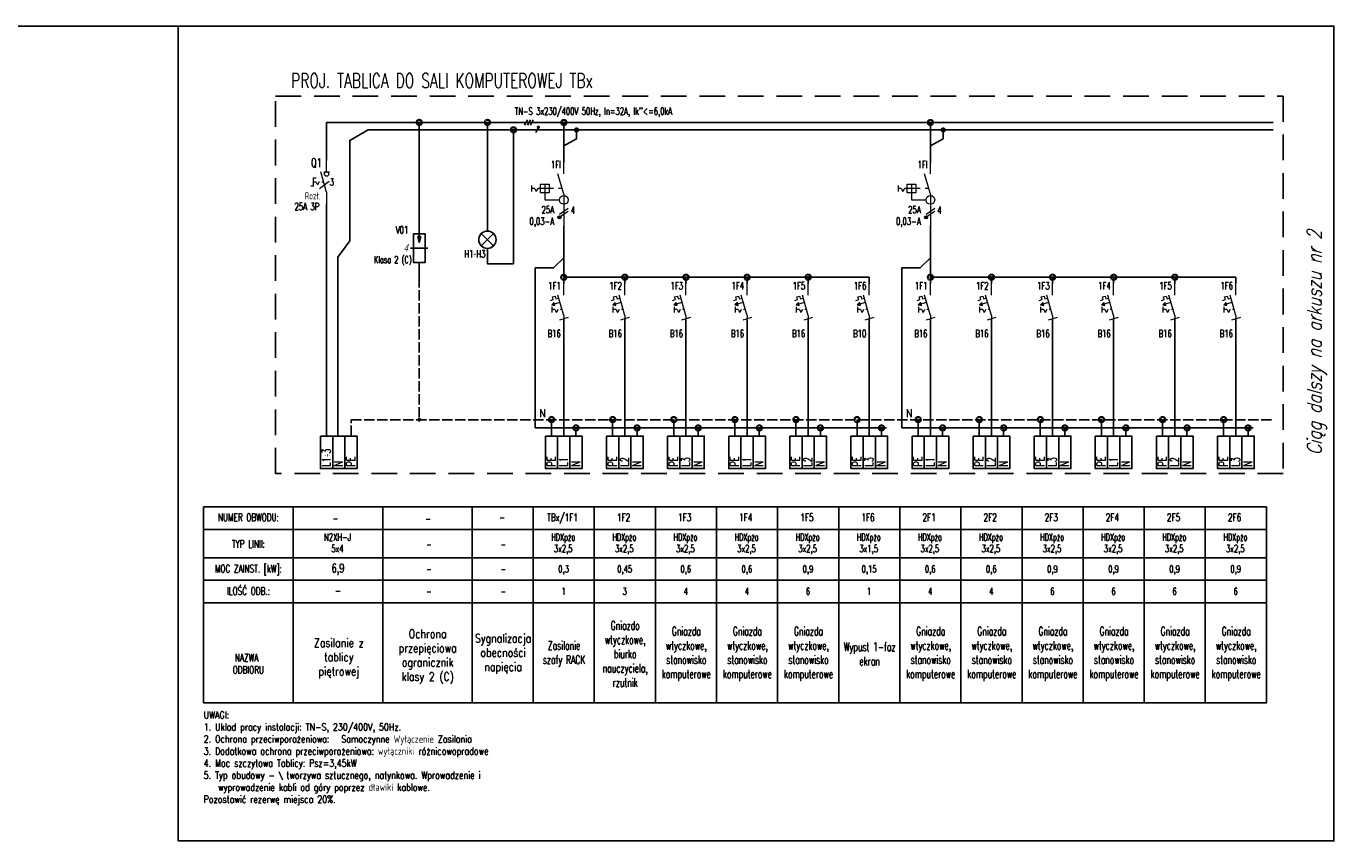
# Model space of a CAD drawing. Header units: millimetres. Extents: x -1290 to 1795, y -4192 to -1311.
# Tile 4 of 256: x -59 to 394, y -3466 to -3184. Entities that reach past the tile are written whole.
import ezdxf
from ezdxf.enums import TextEntityAlignment as Align

# ---------------------------------------------------------------- set-up
doc = ezdxf.new("R2010")
doc.units = ezdxf.units.MM
for name, pattern in [('ACAD_ISO02W100', [15, 12, -3]), ('ACAD_ISO03W100', [30, 12, -18]), ('DASHED', [19.05, 12.7, -6.35]), ('REDNIA', [0])]:
    doc.linetypes.add(name, pattern=pattern)
for name, color, linetype in [('A4_TABELKA', 255, 'Continuous'), ('L', 1, 'Continuous'), ('N', 3, 'Continuous'), ('PE', 9, 'Continuous'), ('SCHEMAT', 3, 'Continuous'), ('Symbole', 3, 'Continuous'), ('Tekst', 7, 'Continuous')]:
    doc.layers.add(name, color=color, linetype=linetype)
doc.layers.add('SCHEMAT_PROJ', color=1, linetype='Continuous', lineweight=9)
doc.styles.add('ROMANS', font='romans.shx', dxfattribs={"width": 0.8})
doc.styles.get("Standard").update_dxf_attribs({"font": 'ARIALN.TTF', "width": 0.8})

# ---------------------------------------------------------------- blocks, each defined once
blk = doc.blocks.new('ROZL3B')
for p, q in [((0, -4), (0, 0)), ((0, -11), (-2, -4)), ((-1, -4), (1, -4)), ((0, -11), (0, -15))]:
    blk.add_line(p, q)
at = {"color": 7}
for p, q in [((-4.53, -8.89), (-5.47, -8.89)), ((-4.53, -8.93), (-4.53, -6.08)), ((-4.53, -6.08), (-3.59, -6.08)), ((-3.61, -7.5), (-4.53, -7.5)), ((-3.61, -7.5), (-3.13, -8.47)), ((-2.64, -7.5), (-3.13, -8.47)), ((-2.41, -9.75), (0.92, -7.19))]:
    blk.add_line(p, q, dxfattribs=at)
at = {"color": 7, "linetype": 'ACAD_ISO03W100', "ltscale": 0.05}
blk.add_line((-1, -7.5), (-2.64, -7.5), dxfattribs=at)
blk.add_circle((0, -4.75), 0.75)
at = {"color": 7, "linetype": 'Continuous', "style": 'ROMANS', "width": 0.7}
blk.add_text('3', height=2.5, dxfattribs=at).set_placement((1.05, -8.74))
at = {"color": 3, "linetype": 'ACAD_ISO03W100', "style": 'ROMANS', "width": 0.7, "flags": 4}
for tag, p in [('NR_APARATU', (-10, 3)), ('TYP_APARATU1', (-10, -2.5)), ('TYP_APARATU2', (-10, -6))]:
    blk.add_attdef(tag, p, '', height=2.5, dxfattribs=at)
blk = doc.blocks.new('Żarówka')
at = {"layer": 'Symbole'}
for p, q in [((0, -2), (0, 0)), ((-2.12, -7.12), (2.12, -2.88)), ((-2.12, -2.88), (2.12, -7.12))]:
    blk.add_line(p, q, dxfattribs=at)
blk.add_circle((0, -5), 3, dxfattribs=at)
blk = doc.blocks.new('Ochronnik przepięciowy')
at = {"layer": 'Symbole'}
for p, q in [((0, -8), (0, 0)), ((0, -8), (-0.5, -6)), ((-0.5, -6), (0.5, -6)), ((-0.44, -6.25), (0.44, -6.25)), ((-0.38, -6.5), (0.38, -6.5)), ((-0.31, -6.75), (0.31, -6.75)), ((-0.25, -7), (0.25, -7)), ((-0.19, -7.25), (0.19, -7.25)), ((-0.12, -7.5), (0.12, -7.5)), ((0, -8), (0.5, -6)), ((0, -15), (0, -20))]:
    blk.add_line(p, q, dxfattribs=at)
at = {"layer": 'Symbole', "color": 5}
blk.add_line((-3, -10), (3, -10), dxfattribs=at)
at = {"layer": 'Symbole'}
blk.add_lwpolyline([(-2, -5), (2, -5), (2, -15), (-2, -15), (-2, -5)], dxfattribs=at)
at = {"layer": 'Symbole', "color": 7, "oblique": 15, "width": 0.8, "flags": 8}
blk.add_attdef('N', (-6.35, -11.05), '', height=2.5, dxfattribs=at)
blk = doc.blocks.new('Kropka')
at = {"color": 0, "const_width": 0.919}
blk.add_lwpolyline([(0.01, -0.19, 0.198912), (0.14, -0.14, 0.198912), (0.2, -0.01, 0.198912), (0.14, 0.12, 0.198912), (0.01, 0.17, 0.198912), (-0.12, 0.12, 0.198912), (-0.17, -0.01, 0.198912), (-0.12, -0.14, 0.198912), (0.01, -0.19)], format="xyb", close=True, dxfattribs=at)
blk = doc.blocks.new('1rp2b')
h = blk.add_hatch(color=3)
edge = h.paths.add_edge_path()
edge.add_arc((-1.5, -19), 0.559, 0, 360)
for p, q in [((0, -4), (0, 0)), ((0, -11), (-2, -4)), ((0, -11), (0, -22))]:
    blk.add_line(p, q)
at = {"color": 3}
for p, q in [((-11.02, -10.04), (-11.02, -8.04)), ((-10.04, -9), (-11.02, -9)), ((-10.04, -9), (-9.52, -10.04)), ((-9, -9), (-9.52, -10.04)), ((-8, -9), (-9, -9)), ((-5, -9), (-8, -9)), ((-6.5, -7.5), (-6.5, -10.5)), ((-6.5, -10.5), (-6.5, -13)), ((-6.5, -13), (-1.5, -13)), ((1.5, -16), (-1.5, -18)), ((1.5, -17), (-1.5, -19))]:
    blk.add_line(p, q, dxfattribs=at)
at = {"color": 3, "linetype": 'ACAD_ISO03W100', "ltscale": 0.1}
blk.add_line((-0.57, -9), (-5, -9), dxfattribs=at)
at = {"color": 3}
blk.add_lwpolyline([(-5, -10.5), (-8, -10.5), (-8, -7.5), (-5, -7.5)], close=True, dxfattribs=at)
for centre, radius in [((0, -13), 1.5), ((-1.5, -19), 0.559)]:
    blk.add_circle(centre, radius, dxfattribs=at)
at = {"color": 3, "linetype": 'ACAD_ISO03W100', "style": 'ROMANS', "width": 0.7}
for tag, p in [('NR_APARATU', (-1, -2)), ('TYP_APARATU', (-1, -24.5)), ('PRĄD_APARATU', (-1, -28.5))]:
    blk.add_attdef(tag, text='', height=2.5, dxfattribs=at).set_placement(p, align=Align.RIGHT)
blk = doc.blocks.new('1INST')
blk.add_hatch(color=3).paths.add_polyline_path([(-4.17, -7.33), (-3.07, -7.53), (-3.35, -6.57)])
for p, q in [((0, -4), (0, 0)), ((0, -11), (-2, -4)), ((0, -11), (0, -15))]:
    blk.add_line(p, q)
at = {"color": 3}
for p, q in [((-3.91, -4.59), (-2.95, -4.31)), ((-2.95, -4.31), (-2.68, -5.28)), ((-4.6, -5.83), (-3.64, -5.55)), ((-1.29, -6.5), (-4.17, -7.33)), ((-4, -10), (-4, -8)), ((-3.02, -8.96), (-4, -8.96)), ((-3.64, -5.55), (-3.91, -4.59)), ((-3.02, -8.96), (-2.5, -10)), ((-2.68, -5.28), (-1.71, -5)), ((-1.98, -8.96), (-2.5, -10))]:
    blk.add_line(p, q, dxfattribs=at)
at = {"color": 3, "linetype": 'ACAD_ISO03W100', "ltscale": 0.05}
blk.add_line((-0.58, -8.96), (-1.98, -8.96), dxfattribs=at)
at = {"color": 3}
blk.add_lwpolyline([(-4.17, -7.33), (-3.07, -7.53), (-3.35, -6.57)], close=True, dxfattribs=at)
at = {"color": 3, "linetype": 'ACAD_ISO03W100', "style": 'ROMANS', "width": 0.7}
for tag, p in [('NR_APARATU', (-1, -2)), ('TYP_APARATU', (-1, -19)), ('PRĄD_APARATU', (-1, -24))]:
    blk.add_attdef(tag, text='', height=2.5, dxfattribs=at).set_placement(p, align=Align.RIGHT)
at = {"color": 3, "linetype": 'ACAD_ISO03W100', "style": 'ROMANS', "text_generation_flag": 4, "width": 0.5}
blk.add_attdef('LICZBA_FAZ', text='', height=2, rotation=270, dxfattribs=at).set_placement((0, -11.5), align=Align.MIDDLE_LEFT)
blk = doc.blocks.new('689o789o')
h = blk.add_hatch(color=256)
edge = h.paths.add_edge_path()
edge.add_arc((0.34, 0.66), 0.211, 0, 360)
blk.add_line((0.34, 0.66), (-0.34, -0.66))
blk.add_circle((0.34, 0.66), 0.211)

msp = doc.modelspace()

# ---------------------------------------------------------------- linework, layer by layer
for p, q in [((114.47, -3216.62), (113.5, -3218.48)), ((115.49, -3216.62), (114.53, -3218.48)), ((116.5, -3216.62), (115.53, -3218.48))]:
    msp.add_line(p, q)
at = {"layer": 'A4_TABELKA'}
for points in [[(42.84, -3326.1), (47.07, -3326.1), (47.07, -3337.38), (42.84, -3337.38)], [(47.07, -3326.1), (51.3, -3326.1), (51.3, -3337.38), (47.07, -3337.38)], [(51.3, -3326.1), (55.53, -3326.1), (55.53, -3337.38), (51.3, -3337.38)], [(120.7, -3326.1), (124.93, -3326.1), (124.93, -3337.38), (120.7, -3337.38)], [(124.93, -3326.1), (129.16, -3326.1), (129.16, -3337.38), (124.93, -3337.38)], [(129.16, -3326.1), (133.39, -3326.1), (133.39, -3337.38), (129.16, -3337.38)], [(141.85, -3326.1), (146.08, -3326.1), (146.08, -3337.38), (141.85, -3337.38)], [(146.08, -3326.1), (150.31, -3326.1), (150.31, -3337.38), (146.08, -3337.38)], [(150.31, -3326.1), (154.54, -3326.1), (154.54, -3337.38), (150.31, -3337.38)], [(163, -3326.1), (167.23, -3326.1), (167.23, -3337.38), (163, -3337.38)], [(167.23, -3326.1), (171.46, -3326.1), (171.46, -3337.38), (167.23, -3337.38)], [(171.46, -3326.1), (175.69, -3326.1), (175.69, -3337.38), (171.46, -3337.38)], [(184.15, -3326.1), (188.38, -3326.1), (188.38, -3337.38), (184.15, -3337.38)], [(188.38, -3326.1), (192.61, -3326.1), (192.61, -3337.38), (188.38, -3337.38)], [(192.61, -3326.1), (196.84, -3326.1), (196.84, -3337.38), (192.61, -3337.38)], [(205.3, -3326.1), (209.53, -3326.1), (209.53, -3337.38), (205.3, -3337.38)], [(209.53, -3326.1), (213.76, -3326.1), (213.76, -3337.38), (209.53, -3337.38)], [(213.76, -3326.1), (217.99, -3326.1), (217.99, -3337.38), (213.76, -3337.38)], [(226.45, -3326.1), (230.68, -3326.1), (230.68, -3337.38), (226.45, -3337.38)], [(230.68, -3326.1), (234.91, -3326.1), (234.91, -3337.38), (230.68, -3337.38)], [(234.91, -3326.1), (239.14, -3326.1), (239.14, -3337.38), (234.91, -3337.38)], [(247.6, -3326.1), (251.83, -3326.1), (251.83, -3337.38), (247.6, -3337.38)], [(251.83, -3326.1), (256.06, -3326.1), (256.06, -3337.38), (251.83, -3337.38)], [(256.06, -3326.1), (260.29, -3326.1), (260.29, -3337.38), (256.06, -3337.38)], [(268.75, -3326.1), (272.98, -3326.1), (272.98, -3337.38), (268.75, -3337.38)], [(272.98, -3326.1), (277.21, -3326.1), (277.21, -3337.38), (272.98, -3337.38)], [(277.21, -3326.1), (281.44, -3326.1), (281.44, -3337.38), (277.21, -3337.38)], [(289.9, -3326.1), (294.13, -3326.1), (294.13, -3337.38), (289.9, -3337.38)], [(294.13, -3326.1), (298.36, -3326.1), (298.36, -3337.38), (294.13, -3337.38)], [(298.36, -3326.1), (302.59, -3326.1), (302.59, -3337.38), (298.36, -3337.38)], [(311.05, -3326.1), (315.28, -3326.1), (315.28, -3337.38), (311.05, -3337.38)], [(315.28, -3326.1), (319.51, -3326.1), (319.51, -3337.38), (315.28, -3337.38)], [(319.51, -3326.1), (323.74, -3326.1), (323.74, -3337.38), (319.51, -3337.38)], [(332.2, -3326.1), (336.43, -3326.1), (336.43, -3337.38), (332.2, -3337.38)], [(336.43, -3326.1), (340.66, -3326.1), (340.66, -3337.38), (336.43, -3337.38)], [(340.66, -3326.1), (344.89, -3326.1), (344.89, -3337.38), (340.66, -3337.38)], [(353.35, -3326.1), (357.58, -3326.1), (357.58, -3337.38), (353.35, -3337.38)], [(357.58, -3326.1), (361.81, -3326.1), (361.81, -3337.38), (357.58, -3337.38)], [(361.81, -3326.1), (366.04, -3326.1), (366.04, -3337.38), (361.81, -3337.38)], [(2.38, -3358.41), (33.4, -3358.41), (33.4, -3350.65), (2.38, -3350.65)], [(33.4, -3358.41), (64.42, -3358.41), (64.42, -3350.65), (33.4, -3350.65)], [(64.42, -3358.41), (95.32, -3358.41), (95.32, -3350.65), (64.42, -3350.65)], [(95.32, -3358.41), (116.47, -3358.41), (116.47, -3350.65), (95.32, -3350.65)], [(116.47, -3358.41), (137.62, -3358.41), (137.62, -3350.65), (116.47, -3350.65)], [(137.62, -3358.41), (158.77, -3358.41), (158.77, -3350.65), (137.62, -3350.65)], [(158.77, -3358.41), (179.92, -3358.41), (179.92, -3350.65), (158.77, -3350.65)], [(179.92, -3358.41), (201.07, -3358.41), (201.07, -3350.65), (179.92, -3350.65)], [(201.07, -3358.41), (222.22, -3358.41), (222.22, -3350.65), (201.07, -3350.65)], [(222.22, -3358.41), (243.37, -3358.41), (243.37, -3350.65), (222.22, -3350.65)], [(243.37, -3358.41), (264.52, -3358.41), (264.52, -3350.65), (243.37, -3350.65)], [(264.52, -3358.41), (285.67, -3358.41), (285.67, -3350.65), (264.52, -3350.65)], [(285.67, -3358.41), (306.82, -3358.41), (306.82, -3350.65), (285.67, -3350.65)], [(306.82, -3358.41), (327.97, -3358.41), (327.97, -3350.65), (306.82, -3350.65)], [(327.97, -3358.41), (349.12, -3358.41), (349.12, -3350.65), (327.97, -3350.65)], [(349.12, -3358.41), (370.27, -3358.41), (370.27, -3350.65), (349.12, -3350.65)], [(2.38, -3368.28), (33.4, -3368.28), (33.4, -3358.41), (2.38, -3358.41)], [(33.4, -3368.28), (64.42, -3368.28), (64.42, -3358.41), (33.4, -3358.41)], [(64.42, -3368.28), (95.32, -3368.28), (95.32, -3358.41), (64.42, -3358.41)], [(95.32, -3368.28), (116.47, -3368.28), (116.47, -3358.41), (95.32, -3358.41)], [(116.47, -3368.28), (137.62, -3368.28), (137.62, -3358.41), (116.47, -3358.41)], [(137.62, -3368.28), (158.77, -3368.28), (158.77, -3358.41), (137.62, -3358.41)], [(158.77, -3368.28), (179.92, -3368.28), (179.92, -3358.41), (158.77, -3358.41)], [(179.92, -3368.28), (201.07, -3368.28), (201.07, -3358.41), (179.92, -3358.41)], [(201.07, -3368.28), (222.22, -3368.28), (222.22, -3358.41), (201.07, -3358.41)], [(222.22, -3368.28), (243.37, -3368.28), (243.37, -3358.41), (222.22, -3358.41)], [(243.37, -3368.28), (264.52, -3368.28), (264.52, -3358.41), (243.37, -3358.41)], [(264.52, -3368.28), (285.67, -3368.28), (285.67, -3358.41), (264.52, -3358.41)], [(285.67, -3368.28), (306.82, -3368.28), (306.82, -3358.41), (285.67, -3358.41)], [(306.82, -3368.28), (327.97, -3368.28), (327.97, -3358.41), (306.82, -3358.41)], [(327.97, -3368.28), (349.12, -3368.28), (349.12, -3358.41), (327.97, -3358.41)], [(349.12, -3368.28), (370.27, -3368.28), (370.27, -3358.41), (349.12, -3358.41)], [(2.38, -3376.03), (33.4, -3376.03), (33.4, -3368.28), (2.38, -3368.28)], [(33.4, -3376.03), (64.42, -3376.03), (64.42, -3368.28), (33.4, -3368.28)], [(64.42, -3376.03), (95.32, -3376.03), (95.32, -3368.28), (64.42, -3368.28)], [(95.32, -3376.03), (116.47, -3376.03), (116.47, -3368.28), (95.32, -3368.28)], [(116.47, -3376.03), (137.62, -3376.03), (137.62, -3368.28), (116.47, -3368.28)], [(137.62, -3376.03), (158.77, -3376.03), (158.77, -3368.28), (137.62, -3368.28)], [(158.77, -3376.03), (179.92, -3376.03), (179.92, -3368.28), (158.77, -3368.28)], [(179.92, -3376.03), (201.07, -3376.03), (201.07, -3368.28), (179.92, -3368.28)], [(201.07, -3376.03), (222.22, -3376.03), (222.22, -3368.28), (201.07, -3368.28)], [(222.22, -3376.03), (243.37, -3376.03), (243.37, -3368.28), (222.22, -3368.28)], [(243.37, -3376.03), (264.52, -3376.03), (264.52, -3368.28), (243.37, -3368.28)], [(264.52, -3376.03), (285.67, -3376.03), (285.67, -3368.28), (264.52, -3368.28)], [(285.67, -3376.03), (306.82, -3376.03), (306.82, -3368.28), (285.67, -3368.28)], [(306.82, -3376.03), (327.97, -3376.03), (327.97, -3368.28), (306.82, -3368.28)], [(327.97, -3376.03), (349.12, -3376.03), (349.12, -3368.28), (327.97, -3368.28)], [(349.12, -3376.03), (370.27, -3376.03), (370.27, -3368.28), (349.12, -3368.28)], [(2.38, -3383.79), (33.4, -3383.79), (33.4, -3376.03), (2.38, -3376.03)], [(33.4, -3383.79), (64.42, -3383.79), (64.42, -3376.03), (33.4, -3376.03)], [(64.42, -3383.79), (95.32, -3383.79), (95.32, -3376.03), (64.42, -3376.03)], [(95.32, -3383.79), (116.47, -3383.79), (116.47, -3376.03), (95.32, -3376.03)], [(116.47, -3383.79), (137.62, -3383.79), (137.62, -3376.03), (116.47, -3376.03)], [(137.62, -3383.79), (158.77, -3383.79), (158.77, -3376.03), (137.62, -3376.03)], [(158.77, -3383.79), (179.92, -3383.79), (179.92, -3376.03), (158.77, -3376.03)], [(179.92, -3383.79), (201.07, -3383.79), (201.07, -3376.03), (179.92, -3376.03)], [(201.07, -3383.79), (222.22, -3383.79), (222.22, -3376.03), (201.07, -3376.03)], [(222.22, -3383.79), (243.37, -3383.79), (243.37, -3376.03), (222.22, -3376.03)], [(243.37, -3383.79), (264.52, -3383.79), (264.52, -3376.03), (243.37, -3376.03)], [(264.52, -3383.79), (285.67, -3383.79), (285.67, -3376.03), (264.52, -3376.03)], [(285.67, -3383.79), (306.82, -3383.79), (306.82, -3376.03), (285.67, -3376.03)], [(306.82, -3383.79), (327.97, -3383.79), (327.97, -3376.03), (306.82, -3376.03)], [(327.97, -3383.79), (349.12, -3383.79), (349.12, -3376.03), (327.97, -3376.03)], [(349.12, -3383.79), (370.27, -3383.79), (370.27, -3376.03), (349.12, -3376.03)], [(2.38, -3418.49), (33.4, -3418.49), (33.4, -3383.79), (2.38, -3383.79)], [(33.4, -3418.49), (64.42, -3418.49), (64.42, -3383.79), (33.4, -3383.79)], [(64.42, -3418.49), (95.32, -3418.49), (95.32, -3383.79), (64.42, -3383.79)], [(95.32, -3418.49), (116.47, -3418.49), (116.47, -3383.79), (95.32, -3383.79)], [(116.47, -3418.49), (137.62, -3418.49), (137.62, -3383.79), (116.47, -3383.79)], [(137.62, -3418.49), (158.77, -3418.49), (158.77, -3383.79), (137.62, -3383.79)], [(158.77, -3418.49), (179.92, -3418.49), (179.92, -3383.79), (158.77, -3383.79)], [(179.92, -3418.49), (201.07, -3418.49), (201.07, -3383.79), (179.92, -3383.79)], [(201.07, -3418.49), (222.22, -3418.49), (222.22, -3383.79), (201.07, -3383.79)], [(222.22, -3418.49), (243.37, -3418.49), (243.37, -3383.79), (222.22, -3383.79)], [(243.37, -3418.49), (264.52, -3418.49), (264.52, -3383.79), (243.37, -3383.79)], [(264.52, -3418.49), (285.67, -3418.49), (285.67, -3383.79), (264.52, -3383.79)], [(285.67, -3418.49), (306.82, -3418.49), (306.82, -3383.79), (285.67, -3383.79)], [(306.82, -3418.49), (327.97, -3418.49), (327.97, -3383.79), (306.82, -3383.79)], [(327.97, -3418.49), (349.12, -3418.49), (349.12, -3383.79), (327.97, -3383.79)], [(349.12, -3418.49), (370.27, -3418.49), (370.27, -3383.79), (349.12, -3383.79)]]:
    msp.add_lwpolyline(points, close=True, dxfattribs=at)
at = {"layer": 'Defpoints', "color": 2, "linetype": 'REDNIA'}
msp.add_lwpolyline([(-6.39, -3184.22), (-1290.35, -3184.22)], dxfattribs=at)
at = {"layer": 'Defpoints', "color": 6, "linetype": 'REDNIA'}
msp.add_lwpolyline([(-6.39, -3184.22), (393.61, -3184.22), (393.61, -3466.22), (-6.39, -3466.22)], close=True, dxfattribs=at)
at = {"layer": 'L'}
for p, q in [((44.96, -3217.55), (372.65, -3217.55)), ((77.05, -3217.55), (77.05, -3251.07)), ((100.64, -3217.55), (100.64, -3253.15)), ((232.79, -3271.13), (127.04, -3271.13)), ((127.04, -3271.13), (127.04, -3271.21)), ((359.69, -3271.13), (253.94, -3271.13)), ((253.94, -3271.13), (253.94, -3271.21))]:
    msp.add_line(p, q, dxfattribs=at)
at = {"layer": 'L', "color": 255, "linetype": 'DASHED', "ltscale": 0.7}
msp.add_lwpolyline([(27.31, -3208.41), (376.08, -3208.41), (376.08, -3339.08), (27.31, -3339.08)], close=True, dxfattribs=at)
at = {"layer": 'L'}
for points in [[(44.96, -3230.69), (44.96, -3217.55)], [(127.04, -3217.55), (127.04, -3231.39)], [(253.94, -3217.55), (253.94, -3231.39)], [(44.96, -3326.1), (44.96, -3245.69)], [(127.04, -3253.39), (127.04, -3273.33)], [(253.94, -3253.39), (253.94, -3273.33)], [(148.19, -3271.13), (148.19, -3273.33)], [(169.34, -3271.13), (169.34, -3273.33)], [(190.49, -3271.13), (190.49, -3273.33)], [(211.64, -3271.13), (211.64, -3273.33)], [(232.79, -3271.13), (232.79, -3273.33)], [(275.09, -3271.13), (275.09, -3273.33)], [(296.24, -3271.13), (296.24, -3273.33)], [(317.39, -3271.13), (317.39, -3273.33)], [(338.54, -3271.13), (338.54, -3273.33)], [(359.69, -3271.13), (359.69, -3273.33)], [(127.04, -3285.55), (127.04, -3326.1)], [(148.19, -3285.55), (148.19, -3326.1)], [(169.34, -3285.55), (169.34, -3326.1)], [(190.49, -3285.55), (190.49, -3326.1)], [(211.64, -3285.55), (211.64, -3326.1)], [(232.79, -3285.55), (232.79, -3326.1)], [(253.94, -3285.55), (253.94, -3326.1)], [(275.09, -3285.55), (275.09, -3326.1)], [(296.24, -3285.55), (296.24, -3326.1)], [(317.39, -3285.55), (317.39, -3326.1)], [(338.54, -3285.55), (338.54, -3326.1)], [(359.69, -3285.55), (359.69, -3326.1)]]:
    msp.add_lwpolyline(points, dxfattribs=at)
at = {"layer": 'N'}
for p, q in [((131.27, -3326.1), (131.27, -3323.28)), ((152.42, -3326.1), (152.42, -3323.28)), ((173.57, -3326.1), (173.57, -3323.28)), ((194.72, -3326.1), (194.72, -3323.28)), ((215.87, -3326.1), (215.87, -3323.28)), ((237.02, -3326.1), (237.02, -3323.28)), ((258.17, -3326.1), (258.17, -3323.28)), ((279.32, -3326.1), (279.32, -3323.28)), ((300.47, -3326.1), (300.47, -3323.28)), ((321.62, -3326.1), (321.62, -3323.28)), ((342.77, -3326.1), (342.77, -3323.28)), ((363.92, -3326.1), (363.92, -3323.28))]:
    msp.add_line(p, q, dxfattribs=at)
for points in [[(48.91, -3326.1), (48.91, -3264.19), (52.98, -3258.56), (52.98, -3223.75), (59.4, -3220.14)], [(59.4, -3220.14), (372.65, -3220.14)], [(109.64, -3220.14), (109.64, -3266.48), (100.64, -3266.48), (100.64, -3261.15)], [(127.04, -3225.64), (131.46, -3223.24), (131.46, -3220.14)], [(253.94, -3225.64), (258.36, -3223.24), (258.36, -3220.14)], [(117.17, -3323.28), (238.74, -3323.28)], [(244.07, -3323.28), (365.64, -3323.28)]]:
    msp.add_lwpolyline(points, dxfattribs=at)
at = {"layer": 'PE', "linetype": 'ACAD_ISO02W100', "ltscale": 0.3}
msp.add_line((77.05, -3271.07), (77.05, -3320.78), dxfattribs=at)
at = {"layer": 'PE', "linetype": 'ACAD_ISO02W100', "ltscale": 3}
for p, q in [((122.81, -3320.36), (122.81, -3326)), ((143.96, -3320.36), (143.96, -3326)), ((165.11, -3320.36), (165.11, -3326)), ((186.26, -3320.36), (186.26, -3326)), ((207.41, -3320.36), (207.41, -3326)), ((228.56, -3320.36), (228.56, -3326)), ((249.71, -3320.36), (249.71, -3326)), ((270.86, -3320.36), (270.86, -3326)), ((292.01, -3320.36), (292.01, -3326)), ((313.16, -3320.36), (313.16, -3326)), ((334.31, -3320.36), (334.31, -3326)), ((355.46, -3320.36), (355.46, -3326))]:
    msp.add_line(p, q, dxfattribs=at)
at = {"layer": 'PE', "linetype": 'ACAD_ISO02W100', "ltscale": 0.3}
msp.add_lwpolyline([(53.42, -3326.1), (53.42, -3320.46), (372.33, -3320.46)], dxfattribs=at)
at = {"layer": 'SCHEMAT', "color": 3}
for points in [[(117.17, -3323.28), (117.17, -3267.9), (123.52, -3267.9), (127.04, -3264.38)], [(244.07, -3323.28), (244.07, -3267.9), (250.42, -3267.9), (253.94, -3264.38)]]:
    msp.add_lwpolyline(points, dxfattribs=at)

# ---------------------------------------------------------------- block references
at = {"xscale": 1.41, "yscale": 1.41, "zscale": 1.41}
msp.add_blockref('689o789o', (117.81, -3220.14), dxfattribs=at)
at = {"layer": 'L', "xscale": 1.973999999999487, "yscale": 1.973999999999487, "zscale": 1.973999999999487}
for p in [(77.02, -3217.53), (100.61, -3217.53), (127.04, -3217.55), (253.94, -3217.55), (127.04, -3271.13), (148.19, -3271.09), (169.34, -3271.09), (190.49, -3271.13), (211.64, -3271.09), (253.94, -3271.13), (275.09, -3271.09), (296.24, -3271.09), (317.39, -3271.13), (338.54, -3271.09)]:
    msp.add_blockref('Kropka', p, dxfattribs=at)
at = {"layer": 'N'}
for p, xscale, yscale, zscale in [((109.62, -3220.1), 1.973999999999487, 1.973999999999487, 1.973999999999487), ((131.46, -3220.14), 1.399999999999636, 1.399999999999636, 1.399999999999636), ((258.36, -3220.14), 1.399999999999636, 1.399999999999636, 1.399999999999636), ((131.27, -3323.28), 1.973999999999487, 1.973999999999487, 1.973999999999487), ((152.42, -3323.28), 1.973999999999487, 1.973999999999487, 1.973999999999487), ((173.57, -3323.28), 1.973999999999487, 1.973999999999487, 1.973999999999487), ((194.72, -3323.28), 1.973999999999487, 1.973999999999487, 1.973999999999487), ((215.87, -3323.28), 1.973999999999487, 1.973999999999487, 1.973999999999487), ((237.02, -3323.28), 1.973999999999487, 1.973999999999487, 1.973999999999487), ((258.17, -3323.28), 1.973999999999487, 1.973999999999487, 1.973999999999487), ((279.32, -3323.28), 1.973999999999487, 1.973999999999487, 1.973999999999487), ((300.47, -3323.28), 1.973999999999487, 1.973999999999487, 1.973999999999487), ((321.62, -3323.28), 1.973999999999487, 1.973999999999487, 1.973999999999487), ((342.77, -3323.28), 1.973999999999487, 1.973999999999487, 1.973999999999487), ((363.92, -3323.28), 1.973999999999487, 1.973999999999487, 1.973999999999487)]:
    msp.add_blockref('Kropka', p, dxfattribs=dict(at, xscale=xscale, yscale=yscale, zscale=zscale))
at = {"layer": 'PE', "linetype": 'ACAD_ISO02W100', "ltscale": 0.3}
msp.add_blockref('Kropka', (77.04, -3320.45), dxfattribs=at)
at = {"layer": 'PE', "xscale": 1.973999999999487, "yscale": 1.973999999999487, "zscale": 1.973999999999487}
for p in [(122.81, -3320.39), (143.96, -3320.39), (165.11, -3320.39), (186.26, -3320.39), (207.41, -3320.39), (228.56, -3320.39), (249.71, -3320.39), (270.86, -3320.39), (292.01, -3320.39), (313.16, -3320.39), (334.31, -3320.39), (355.46, -3320.39)]:
    msp.add_blockref('Kropka', p, dxfattribs=at)
at = {"layer": 'SCHEMAT', "linetype": 'DASHED', "ltscale": 0.25}
ref = msp.add_blockref('Ochronnik przepięciowy', (77.05, -3251.07), dxfattribs=at)
ref.add_attrib('N', '4', (71.7, -3262.12), dxfattribs={"layer": 'Symbole', "color": 7, "height": 2.5, "oblique": 15, "width": 0.8})
at = {"layer": 'SCHEMAT_PROJ'}
ref = msp.add_blockref('ROZL3B', (44.96, -3230.69), dxfattribs=at)
ref.add_attrib('NR_APARATU', 'Q1', (39.57, -3232.98), dxfattribs={"layer": '0', "color": 3, "linetype": 'ACAD_ISO03W100', "height": 3, "style": 'ROMANS', "width": 0.7, "flags": 4})
ref.add_attrib('TYP_APARATU1', 'Rozł.', (37.42, -3244.2), dxfattribs={"layer": '0', "color": 3, "linetype": 'ACAD_ISO03W100', "height": 2.5, "style": 'ROMANS', "width": 0.7, "flags": 4})
ref.add_attrib('TYP_APARATU2', '25A 3P', (33.83, -3247.91), dxfattribs={"layer": '0', "color": 3, "linetype": 'ACAD_ISO03W100', "height": 2.5, "style": 'ROMANS', "width": 0.7, "flags": 4})
ref = msp.add_blockref('1rp2b', (127.04, -3231.39), dxfattribs=at)
ref.add_attrib('NR_APARATU', '1FI', dxfattribs={"layer": '0', "color": 3, "linetype": 'ACAD_ISO03W100', "height": 2.5, "style": 'ROMANS', "width": 0.7}).set_placement((126.04, -3233.39), align=Align.RIGHT)
ref.add_attrib('TYP_APARATU', ' 25A', dxfattribs={"layer": '0', "color": 3, "linetype": 'ACAD_ISO03W100', "height": 2.5, "style": 'ROMANS', "width": 0.7}).set_placement((123.71, -3248.99), align=Align.RIGHT)
ref.add_attrib('PRĄD_APARATU', '0,03-A', dxfattribs={"layer": '0', "color": 3, "linetype": 'ACAD_ISO03W100', "height": 2.5, "style": 'ROMANS', "width": 0.7}).set_placement((123.71, -3252.99), align=Align.RIGHT)
ref.add_attrib('LICZBA_BIEGUNÓW', '4', (129.46, -3249.16), dxfattribs={"layer": '0', "color": 3, "linetype": 'ACAD_ISO03W100', "height": 2.5, "style": 'ROMANS', "width": 0.7})
ref = msp.add_blockref('1rp2b', (253.94, -3231.39), dxfattribs=at)
ref.add_attrib('NR_APARATU', '1FI', dxfattribs={"layer": '0', "color": 3, "linetype": 'ACAD_ISO03W100', "height": 2.5, "style": 'ROMANS', "width": 0.7}).set_placement((252.94, -3233.39), align=Align.RIGHT)
ref.add_attrib('TYP_APARATU', ' 25A', dxfattribs={"layer": '0', "color": 3, "linetype": 'ACAD_ISO03W100', "height": 2.5, "style": 'ROMANS', "width": 0.7}).set_placement((250.61, -3248.99), align=Align.RIGHT)
ref.add_attrib('PRĄD_APARATU', '0,03-A', dxfattribs={"layer": '0', "color": 3, "linetype": 'ACAD_ISO03W100', "height": 2.5, "style": 'ROMANS', "width": 0.7}).set_placement((250.61, -3252.99), align=Align.RIGHT)
ref.add_attrib('LICZBA_BIEGUNÓW', '4', (256.36, -3249.16), dxfattribs={"layer": '0', "color": 3, "linetype": 'ACAD_ISO03W100', "height": 2.5, "style": 'ROMANS', "width": 0.7})
at = {"layer": 'SCHEMAT_PROJ', "linetype": 'Continuous'}
ref = msp.add_blockref('1INST', (127.04, -3273.33), dxfattribs=at)
ref.add_attrib('NR_APARATU', '1F1', dxfattribs={"layer": '0', "color": 3, "linetype": 'ACAD_ISO03W100', "height": 2.5, "style": 'ROMANS', "width": 0.7}).set_placement((126.04, -3275.33), align=Align.RIGHT)
ref.add_attrib('PRĄD_APARATU', 'B16', dxfattribs={"layer": '0', "color": 3, "linetype": 'ACAD_ISO03W100', "height": 2.5, "style": 'ROMANS', "width": 0.7}).set_placement((126.04, -3291.87), align=Align.RIGHT)
ref.add_attrib('LICZBA_FAZ', '/', dxfattribs={"layer": '0', "color": 3, "linetype": 'ACAD_ISO03W100', "height": 2, "rotation": 270, "style": 'ROMANS', "text_generation_flag": 4, "width": 0.5}).set_placement((127.04, -3284.83), align=Align.MIDDLE_LEFT)
ref = msp.add_blockref('1INST', (148.19, -3273.33), dxfattribs=at)
ref.add_attrib('NR_APARATU', '1F2', dxfattribs={"layer": '0', "color": 3, "linetype": 'ACAD_ISO03W100', "height": 2.5, "style": 'ROMANS', "width": 0.7}).set_placement((147.19, -3275.33), align=Align.RIGHT)
ref.add_attrib('PRĄD_APARATU', 'B16', dxfattribs={"layer": '0', "color": 3, "linetype": 'ACAD_ISO03W100', "height": 2.5, "style": 'ROMANS', "width": 0.7}).set_placement((147.19, -3291.87), align=Align.RIGHT)
ref.add_attrib('LICZBA_FAZ', '/', dxfattribs={"layer": '0', "color": 3, "linetype": 'ACAD_ISO03W100', "height": 2, "rotation": 270, "style": 'ROMANS', "text_generation_flag": 4, "width": 0.5}).set_placement((148.19, -3284.83), align=Align.MIDDLE_LEFT)
ref = msp.add_blockref('1INST', (169.34, -3273.33), dxfattribs=at)
ref.add_attrib('NR_APARATU', '1F3', dxfattribs={"layer": '0', "color": 3, "linetype": 'ACAD_ISO03W100', "height": 2.5, "style": 'ROMANS', "width": 0.7}).set_placement((168.34, -3275.33), align=Align.RIGHT)
ref.add_attrib('PRĄD_APARATU', 'B16', dxfattribs={"layer": '0', "color": 3, "linetype": 'ACAD_ISO03W100', "height": 2.5, "style": 'ROMANS', "width": 0.7}).set_placement((168.34, -3291.87), align=Align.RIGHT)
ref.add_attrib('LICZBA_FAZ', '/', dxfattribs={"layer": '0', "color": 3, "linetype": 'ACAD_ISO03W100', "height": 2, "rotation": 270, "style": 'ROMANS', "text_generation_flag": 4, "width": 0.5}).set_placement((169.34, -3284.83), align=Align.MIDDLE_LEFT)
ref = msp.add_blockref('1INST', (190.49, -3273.33), dxfattribs=at)
ref.add_attrib('NR_APARATU', '1F4', dxfattribs={"layer": '0', "color": 3, "linetype": 'ACAD_ISO03W100', "height": 2.5, "style": 'ROMANS', "width": 0.7}).set_placement((189.49, -3275.33), align=Align.RIGHT)
ref.add_attrib('PRĄD_APARATU', 'B16', dxfattribs={"layer": '0', "color": 3, "linetype": 'ACAD_ISO03W100', "height": 2.5, "style": 'ROMANS', "width": 0.7}).set_placement((189.49, -3291.87), align=Align.RIGHT)
ref.add_attrib('LICZBA_FAZ', '/', dxfattribs={"layer": '0', "color": 3, "linetype": 'ACAD_ISO03W100', "height": 2, "rotation": 270, "style": 'ROMANS', "text_generation_flag": 4, "width": 0.5}).set_placement((190.49, -3284.83), align=Align.MIDDLE_LEFT)
ref = msp.add_blockref('1INST', (211.64, -3273.33), dxfattribs=at)
ref.add_attrib('NR_APARATU', '1F5', dxfattribs={"layer": '0', "color": 3, "linetype": 'ACAD_ISO03W100', "height": 2.5, "style": 'ROMANS', "width": 0.7}).set_placement((210.64, -3275.33), align=Align.RIGHT)
ref.add_attrib('PRĄD_APARATU', 'B16', dxfattribs={"layer": '0', "color": 3, "linetype": 'ACAD_ISO03W100', "height": 2.5, "style": 'ROMANS', "width": 0.7}).set_placement((210.64, -3291.87), align=Align.RIGHT)
ref.add_attrib('LICZBA_FAZ', '/', dxfattribs={"layer": '0', "color": 3, "linetype": 'ACAD_ISO03W100', "height": 2, "rotation": 270, "style": 'ROMANS', "text_generation_flag": 4, "width": 0.5}).set_placement((211.64, -3284.83), align=Align.MIDDLE_LEFT)
ref = msp.add_blockref('1INST', (232.79, -3273.33), dxfattribs=at)
ref.add_attrib('NR_APARATU', '1F6', dxfattribs={"layer": '0', "color": 3, "linetype": 'ACAD_ISO03W100', "height": 2.5, "style": 'ROMANS', "width": 0.7}).set_placement((231.79, -3275.33), align=Align.RIGHT)
ref.add_attrib('PRĄD_APARATU', 'B10', dxfattribs={"layer": '0', "color": 3, "linetype": 'ACAD_ISO03W100', "height": 2.5, "style": 'ROMANS', "width": 0.7}).set_placement((231.79, -3291.87), align=Align.RIGHT)
ref.add_attrib('LICZBA_FAZ', '/', dxfattribs={"layer": '0', "color": 3, "linetype": 'ACAD_ISO03W100', "height": 2, "rotation": 270, "style": 'ROMANS', "text_generation_flag": 4, "width": 0.5}).set_placement((232.79, -3284.83), align=Align.MIDDLE_LEFT)
ref = msp.add_blockref('1INST', (253.94, -3273.33), dxfattribs=at)
ref.add_attrib('NR_APARATU', '1F1', dxfattribs={"layer": '0', "color": 3, "linetype": 'ACAD_ISO03W100', "height": 2.5, "style": 'ROMANS', "width": 0.7}).set_placement((252.94, -3275.33), align=Align.RIGHT)
ref.add_attrib('PRĄD_APARATU', 'B16', dxfattribs={"layer": '0', "color": 3, "linetype": 'ACAD_ISO03W100', "height": 2.5, "style": 'ROMANS', "width": 0.7}).set_placement((252.94, -3291.87), align=Align.RIGHT)
ref.add_attrib('LICZBA_FAZ', '/', dxfattribs={"layer": '0', "color": 3, "linetype": 'ACAD_ISO03W100', "height": 2, "rotation": 270, "style": 'ROMANS', "text_generation_flag": 4, "width": 0.5}).set_placement((253.94, -3284.83), align=Align.MIDDLE_LEFT)
ref = msp.add_blockref('1INST', (275.09, -3273.33), dxfattribs=at)
ref.add_attrib('NR_APARATU', '1F2', dxfattribs={"layer": '0', "color": 3, "linetype": 'ACAD_ISO03W100', "height": 2.5, "style": 'ROMANS', "width": 0.7}).set_placement((274.09, -3275.33), align=Align.RIGHT)
ref.add_attrib('PRĄD_APARATU', 'B16', dxfattribs={"layer": '0', "color": 3, "linetype": 'ACAD_ISO03W100', "height": 2.5, "style": 'ROMANS', "width": 0.7}).set_placement((274.09, -3291.87), align=Align.RIGHT)
ref.add_attrib('LICZBA_FAZ', '/', dxfattribs={"layer": '0', "color": 3, "linetype": 'ACAD_ISO03W100', "height": 2, "rotation": 270, "style": 'ROMANS', "text_generation_flag": 4, "width": 0.5}).set_placement((275.09, -3284.83), align=Align.MIDDLE_LEFT)
ref = msp.add_blockref('1INST', (296.24, -3273.33), dxfattribs=at)
ref.add_attrib('NR_APARATU', '1F3', dxfattribs={"layer": '0', "color": 3, "linetype": 'ACAD_ISO03W100', "height": 2.5, "style": 'ROMANS', "width": 0.7}).set_placement((295.24, -3275.33), align=Align.RIGHT)
ref.add_attrib('PRĄD_APARATU', 'B16', dxfattribs={"layer": '0', "color": 3, "linetype": 'ACAD_ISO03W100', "height": 2.5, "style": 'ROMANS', "width": 0.7}).set_placement((295.24, -3291.87), align=Align.RIGHT)
ref.add_attrib('LICZBA_FAZ', '/', dxfattribs={"layer": '0', "color": 3, "linetype": 'ACAD_ISO03W100', "height": 2, "rotation": 270, "style": 'ROMANS', "text_generation_flag": 4, "width": 0.5}).set_placement((296.24, -3284.83), align=Align.MIDDLE_LEFT)
ref = msp.add_blockref('1INST', (317.39, -3273.33), dxfattribs=at)
ref.add_attrib('NR_APARATU', '1F4', dxfattribs={"layer": '0', "color": 3, "linetype": 'ACAD_ISO03W100', "height": 2.5, "style": 'ROMANS', "width": 0.7}).set_placement((316.39, -3275.33), align=Align.RIGHT)
ref.add_attrib('PRĄD_APARATU', 'B16', dxfattribs={"layer": '0', "color": 3, "linetype": 'ACAD_ISO03W100', "height": 2.5, "style": 'ROMANS', "width": 0.7}).set_placement((316.39, -3291.87), align=Align.RIGHT)
ref.add_attrib('LICZBA_FAZ', '/', dxfattribs={"layer": '0', "color": 3, "linetype": 'ACAD_ISO03W100', "height": 2, "rotation": 270, "style": 'ROMANS', "text_generation_flag": 4, "width": 0.5}).set_placement((317.39, -3284.83), align=Align.MIDDLE_LEFT)
ref = msp.add_blockref('1INST', (338.54, -3273.33), dxfattribs=at)
ref.add_attrib('NR_APARATU', '1F5', dxfattribs={"layer": '0', "color": 3, "linetype": 'ACAD_ISO03W100', "height": 2.5, "style": 'ROMANS', "width": 0.7}).set_placement((337.54, -3275.33), align=Align.RIGHT)
ref.add_attrib('PRĄD_APARATU', 'B16', dxfattribs={"layer": '0', "color": 3, "linetype": 'ACAD_ISO03W100', "height": 2.5, "style": 'ROMANS', "width": 0.7}).set_placement((337.54, -3291.87), align=Align.RIGHT)
ref.add_attrib('LICZBA_FAZ', '/', dxfattribs={"layer": '0', "color": 3, "linetype": 'ACAD_ISO03W100', "height": 2, "rotation": 270, "style": 'ROMANS', "text_generation_flag": 4, "width": 0.5}).set_placement((338.54, -3284.83), align=Align.MIDDLE_LEFT)
ref = msp.add_blockref('1INST', (359.69, -3273.33), dxfattribs=at)
ref.add_attrib('NR_APARATU', '1F6', dxfattribs={"layer": '0', "color": 3, "linetype": 'ACAD_ISO03W100', "height": 2.5, "style": 'ROMANS', "width": 0.7}).set_placement((358.69, -3275.33), align=Align.RIGHT)
ref.add_attrib('PRĄD_APARATU', 'B16', dxfattribs={"layer": '0', "color": 3, "linetype": 'ACAD_ISO03W100', "height": 2.5, "style": 'ROMANS', "width": 0.7}).set_placement((358.69, -3291.87), align=Align.RIGHT)
ref.add_attrib('LICZBA_FAZ', '/', dxfattribs={"layer": '0', "color": 3, "linetype": 'ACAD_ISO03W100', "height": 2, "rotation": 270, "style": 'ROMANS', "text_generation_flag": 4, "width": 0.5}).set_placement((359.69, -3284.83), align=Align.MIDDLE_LEFT)
at = {"layer": 'Symbole'}
msp.add_blockref('Żarówka', (100.64, -3253.15), dxfattribs=at)

# ---------------------------------------------------------------- texts
at = {"layer": 'A4_TABELKA', "style": 'ROMANS'}
for s, height, width, p in [("TN-S 3x230/400V 50Hz, In=32A, Ik''<=6,0kA", 2.4675, 0.7, (137.29, -3214.88)), ('NUMER OBWODU:', 2.6437, 0.7, (17.89, -3355.59)), ('TBx/1F1', 2.644, 0.7, (126.61, -3355.59)), ('1F2', 2.644, 0.7, (147.76, -3355.59)), ('1F3', 2.644, 0.7, (168.91, -3355.59)), ('1F4', 2.644, 0.7, (190.06, -3355.59)), ('1F5', 2.644, 0.7, (211.21, -3355.59)), ('1F6', 2.644, 0.7, (232.36, -3355.59)), ('2F1', 2.644, 0.7, (253.51, -3355.59)), ('2F2', 2.644, 0.7, (274.66, -3355.59)), ('2F3', 2.644, 0.7, (295.81, -3355.59)), ('2F4', 2.644, 0.7, (316.96, -3355.59)), ('2F5', 2.644, 0.7, (338.11, -3355.59)), ('2F6', 2.644, 0.7, (359.26, -3355.59)), ('-', 2.64, 0.7, (48.04, -3355.87)), ('-', 2.64, 0.7, (80.12, -3355.95)), ('-', 2.64, 0.7, (105.76, -3355.59)), ('TYP LINII:', 2.644, 0.7, (17.89, -3364.75)), ('N2XH-J', 2.467, 0.7, (48.75, -3362.32)), ('HDXpżo', 2.467, 0.6, (126.88, -3362.32)), ('HDXpżo', 2.467, 0.6, (148.03, -3362.32)), ('HDXpżo', 2.467, 0.6, (169.18, -3362.32)), ('HDXpżo', 2.467, 0.6, (190.33, -3362.32)), ('HDXpżo', 2.467, 0.6, (211.48, -3362.32)), ('HDXpżo', 2.467, 0.6, (232.63, -3362.32)), ('HDXpżo', 2.467, 0.6, (253.78, -3362.32)), ('HDXpżo', 2.467, 0.6, (274.93, -3362.32)), ('HDXpżo', 2.467, 0.6, (296.08, -3362.32)), ('HDXpżo', 2.467, 0.6, (317.23, -3362.32)), ('HDXpżo', 2.467, 0.6, (338.38, -3362.32)), ('HDXpżo', 2.467, 0.6, (359.53, -3362.32)), ('5x4', 2.467, 0.7, (48.72, -3366.27)), ('-', 2.47, 0.7, (80.4, -3364.77)), ('-', 2.47, 0.7, (106.15, -3364.77)), ('3x2,5', 2.467, 0.7, (126.85, -3366.27)), ('3x2,5', 2.467, 0.7, (148, -3366.27)), ('3x2,5', 2.467, 0.7, (169.15, -3366.27)), ('3x2,5', 2.467, 0.7, (190.3, -3366.27)), ('3x2,5', 2.467, 0.7, (211.45, -3366.27)), ('3x1,5', 2.467, 0.7, (232.6, -3366.27)), ('3x2,5', 2.467, 0.7, (253.75, -3366.27)), ('3x2,5', 2.467, 0.7, (274.9, -3366.27)), ('3x2,5', 2.467, 0.7, (296.05, -3366.27)), ('3x2,5', 2.467, 0.7, (317.2, -3366.27)), ('3x2,5', 2.467, 0.7, (338.35, -3366.27)), ('3x2,5', 2.467, 0.7, (359.5, -3366.27)), ('MOC ZAINST. [kW]:', 2.6437, 0.7, (17.89, -3373.32)), ('6,9', 2.961, 0.7, (48.91, -3373.32)), ('0,3', 2.467, 0.7, (126.99, -3373.33)), ('0,45', 2.467, 0.7, (148.14, -3373.33)), ('0,6', 2.467, 0.7, (169.29, -3373.33)), ('0,6', 2.467, 0.7, (190.44, -3373.33)), ('0,9', 2.467, 0.7, (211.59, -3373.33)), ('0,15', 2.467, 0.7, (232.74, -3373.33)), ('0,6', 2.467, 0.7, (253.89, -3373.33)), ('0,6', 2.467, 0.7, (275.04, -3373.33)), ('0,9', 2.467, 0.7, (296.19, -3373.33)), ('0,9', 2.467, 0.7, (317.34, -3373.33)), ('0,9', 2.467, 0.7, (338.49, -3373.33)), ('0,9', 2.467, 0.7, (359.64, -3373.33)), ('-', 2.47, 0.7, (80.4, -3373.33)), ('-', 2.47, 0.7, (106.15, -3373.33)), ('ILOŚĆ ODB.:', 2.6437, 0.7, (17.89, -3381.07)), ('-', 2.96, 0.7, (48.91, -3381.07)), ('-', 2.47, 0.7, (80.4, -3381.09)), ('-', 2.47, 0.7, (106.15, -3381.09)), ('1', 2.47, 0.7, (126.99, -3381.09)), ('3', 2.47, 0.7, (148.14, -3381.09)), ('4', 2.47, 0.7, (169.29, -3381.09)), ('4', 2.47, 0.7, (190.44, -3381.09)), ('6', 2.47, 0.7, (211.59, -3381.09)), ('1', 2.47, 0.7, (232.74, -3381.09)), ('4', 2.47, 0.7, (253.89, -3381.09)), ('4', 2.47, 0.7, (275.04, -3381.09)), ('6', 2.47, 0.7, (296.19, -3381.09)), ('6', 2.47, 0.7, (317.34, -3381.09)), ('6', 2.47, 0.7, (338.49, -3381.09)), ('6', 2.47, 0.7, (359.64, -3381.09)), ('NAZWA ', 2.644, 0.7, (17.89, -3404.12)), ('ODBIORU', 2.644, 0.7, (17.89, -3408.35))]:
    msp.add_text(s, height=height, dxfattribs=dict(at, width=width)).set_placement(p, align=Align.CENTER)
at = {"layer": 'A4_TABELKA', "style": 'ROMANS', "width": 0.7}
for s, height, p in [('L1÷3', 2.961, (46.37, -3336.68)), ('N', 2.96, (50.6, -3336.68)), ('PE', 2.961, (54.83, -3336.68)), ('PE', 2.961, (124.22, -3336.68)), ('L1', 2.961, (128.45, -3336.68)), ('N', 2.96, (132.68, -3336.68)), ('PE', 2.961, (145.37, -3336.68)), ('L2', 2.961, (149.6, -3336.68)), ('N', 2.96, (153.83, -3336.68)), ('PE', 2.961, (166.52, -3336.68)), ('L3', 2.961, (170.75, -3336.68)), ('N', 2.96, (174.98, -3336.68)), ('PE', 2.961, (187.67, -3336.68)), ('L1', 2.961, (191.9, -3336.68)), ('N', 2.96, (196.13, -3336.68)), ('PE', 2.961, (208.82, -3336.68)), ('L2', 2.961, (213.05, -3336.68)), ('N', 2.96, (217.28, -3336.68)), ('PE', 2.961, (229.97, -3336.68)), ('L3', 2.961, (234.2, -3336.68)), ('N', 2.96, (238.43, -3336.68)), ('PE', 2.961, (251.12, -3336.68)), ('L1', 2.961, (255.35, -3336.68)), ('N', 2.96, (259.58, -3336.68)), ('PE', 2.961, (272.27, -3336.68)), ('L2', 2.961, (276.5, -3336.68)), ('N', 2.96, (280.73, -3336.68)), ('PE', 2.961, (293.42, -3336.68)), ('L3', 2.961, (297.65, -3336.68)), ('N', 2.96, (301.88, -3336.68)), ('PE', 2.961, (314.57, -3336.68)), ('L1', 2.961, (318.8, -3336.68)), ('N', 2.96, (323.03, -3336.68)), ('PE', 2.961, (335.72, -3336.68)), ('L2', 2.961, (339.95, -3336.68)), ('N', 2.96, (344.18, -3336.68)), ('PE', 2.961, (356.87, -3336.68)), ('L3', 2.961, (361.1, -3336.68)), ('N', 2.96, (365.33, -3336.68))]:
    msp.add_text(s, height=height, rotation=90, dxfattribs=at).set_placement(p)
at = {"layer": 'A4_TABELKA', "char_height": 2.961, "attachment_point": 5, "style": 'ROMANS'}
for s, insert, width in [('{\\W0.65;Gniazdo wtyczkowe, biurko nauczyciela, rzutnik}', (148.32, -3401.54), 22.0513), ('Ochrona przepięciowa\\Pogranicznik klasy 2 (C)', (79.95, -3402.45), 27.7124), ('Sygnalizacja\\Pobecności\\Pnapięcia', (106.06, -3401.54), 24.0038), ('{\\W0.65;Gniazda wtyczkowe, stanowisko komputerowe\\P}', (169.47, -3401.54), 22.0513), ('{\\W0.65;Gniazda wtyczkowe, stanowisko komputerowe\\P}', (190.62, -3401.54), 22.0513), ('{\\W0.65;Gniazda wtyczkowe, stanowisko komputerowe\\P}', (211.77, -3401.54), 22.0513), ('{\\W0.65;Gniazda wtyczkowe, stanowisko komputerowe\\P}', (254.07, -3401.54), 22.0513), ('{\\W0.65;Gniazda wtyczkowe, stanowisko komputerowe\\P}', (275.22, -3401.54), 22.0513), ('{\\W0.65;Gniazda wtyczkowe, stanowisko komputerowe\\P}', (296.37, -3401.54), 22.0513), ('{\\W0.65;Gniazda wtyczkowe, stanowisko komputerowe\\P}', (317.52, -3401.54), 22.0513), ('{\\W0.65;Gniazda wtyczkowe, stanowisko komputerowe\\P}', (338.67, -3401.54), 22.0513), ('{\\W0.65;Gniazda wtyczkowe, stanowisko komputerowe\\P}', (359.82, -3401.54), 22.0513), ('Zasilanie z tablicy piętrowej ', (49.18, -3403.09), 24.0038), ('{\\W0.65;Zasilanie szafy RACK}', (127.17, -3401.54), 18.6159), ('{\\W0.65;Wypust 1-faz\\Pekran}', (232.92, -3401.54), 18.4312)]:
    msp.add_mtext(s, dxfattribs=dict(at, insert=insert, width=width))
at = {"layer": 'N', "style": 'ROMANS', "width": 0.8}
for p in [(118.61, -3319.61), (245.51, -3319.61)]:
    msp.add_text('N', height=2.82, dxfattribs=at).set_placement(p)
at = {"layer": 'SCHEMAT', "color": 3, "style": 'ROMANS', "width": 0.7}
msp.add_text('V01', height=2.5, dxfattribs=at).set_placement((68.89, -3255.98))
for s, height, p in [('H1÷H3', 2.5, (99.92, -3264.29)), ('Klasa 2 (C)', 2.3441, (74.38, -3266.21))]:
    msp.add_text(s, height=height, dxfattribs=at).set_placement(p, align=Align.RIGHT)
at = {"layer": 'SCHEMAT', "color": 3, "style": 'ROMANS', "oblique": 15, "width": 0.8}
msp.add_text('Ciąg dalszy na arkuszu nr 2', height=5, rotation=90, dxfattribs=at).set_placement((389.36, -3332.69))
at = {"layer": 'Symbole', "color": 4, "style": 'ROMANS', "width": 0.7}
msp.add_text('PROJ. TABLICA DO SALI KOMPUTEROWEJ TBx', height=5, dxfattribs=at).set_placement((32.7, -3205.55))
at = {"layer": 'Tekst', "insert": (2.4, -3421.4), "char_height": 2.5, "width": 118.9779, "attachment_point": 1, "style": 'ROMANS'}
msp.add_mtext('UWAGI:\\P1. Uklad pracy instalacji: TN-S, 230/400V, 50Hz.\\P2. Ochrona przeciwporażeniowa:   Samoczynne Wyłączenie Zasilania\\P3. Dodatkowa ochrona przeciwporażeniowa: wyłączniki różnicowopradowe\\P4. Moc szczytowa Tablicy: Psz=3,45kW\\P\\pxi-2,l2;5. Typ obudowy - \\\\ tworzywa sztucznego, natynkowa. Wprowadzenie i wyprowadzenie kabli od góry poprzez dławiki kablowe. \\PPozostawić rezerwę miejsca 20%.', dxfattribs=at)

doc.saveas('drawing.dxf')
